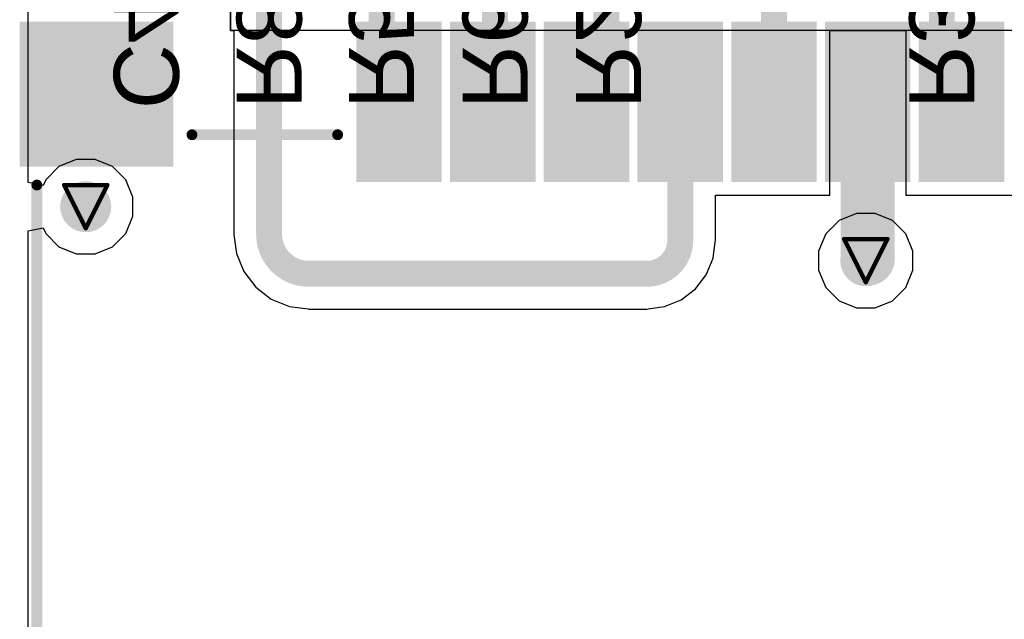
# Model space of a CAD drawing. Header units: inches. Extents: x 0 to 12.2, y 0 to 7.
# Tile 133 of 154: x 3.609 to 4.064, y 2.064 to 2.341. Entities that reach past the tile are written whole.
import ezdxf

# ---------------------------------------------------------------- set-up
doc = ezdxf.new("R2010")
doc.units = ezdxf.units.IN
doc.header["$MEASUREMENT"] = 0
for name, color, linetype in [('Bottom Layer', 5, 'Continuous'), ('Bottom Overlay', 54, 'Continuous'), ('Drill Drawing', 1, 'Continuous'), ('Layer 1', 16, 'Continuous'), ('Layer 2', 76, 'Continuous'), ('Top Layer', 1, 'Continuous'), ('Top Overlay', 2, 'Continuous'), ('Top Paste', 8, 'Continuous'), ('Top Solder', 216, 'Continuous'), ('Via Holes', 16, 'Continuous')]:
    doc.layers.add(name, color=color, linetype=linetype)
doc.styles.add('Arial', font='txt', dxfattribs={"height": 0.2})

# ---------------------------------------------------------------- blocks, each defined once
blk = doc.blocks.new('5027740891_195')
at = {"layer": 'Top Layer'}
for points in [[(-0.2875, 0.32185), (-0.22451, 0.32185), (-0.22451, 0.2628), (-0.2875, 0.2628)], [(-0.13199, 0.32185), (-0.10049, 0.32185), (-0.10049, 0.25571), (-0.13199, 0.25571)], [(-0.08868, 0.32185), (-0.05718, 0.32185), (-0.05718, 0.25571), (-0.08868, 0.25571)], [(-0.04537, 0.32185), (-0.01388, 0.32185), (-0.01388, 0.25571), (-0.04537, 0.25571)], [(-0.00207, 0.32185), (0.02943, 0.32185), (0.02943, 0.25571), (-0.00207, 0.25571)], [(0.04124, 0.32185), (0.07274, 0.32185), (0.07274, 0.25571), (0.04124, 0.25571)], [(0.08455, 0.32185), (0.11604, 0.32185), (0.11604, 0.25571), (0.08455, 0.25571)], [(0.12785, 0.32185), (0.15935, 0.32185), (0.15935, 0.25571), (0.12785, 0.25571)]]:
    blk.add_hatch(color=1, dxfattribs=at).paths.add_polyline_path(points)
at = {"layer": 'Top Paste'}
for points in [[(-0.2875, 0.32185), (-0.22451, 0.32185), (-0.22451, 0.2628), (-0.2875, 0.2628)], [(-0.13199, 0.32185), (-0.10049, 0.32185), (-0.10049, 0.25571), (-0.13199, 0.25571)], [(-0.08868, 0.32185), (-0.05718, 0.32185), (-0.05718, 0.25571), (-0.08868, 0.25571)], [(-0.04537, 0.32185), (-0.01388, 0.32185), (-0.01388, 0.25571), (-0.04537, 0.25571)], [(-0.00207, 0.32185), (0.02943, 0.32185), (0.02943, 0.25571), (-0.00207, 0.25571)], [(0.04124, 0.32185), (0.07274, 0.32185), (0.07274, 0.25571), (0.04124, 0.25571)], [(0.08455, 0.32185), (0.11604, 0.32185), (0.11604, 0.25571), (0.08455, 0.25571)], [(0.12785, 0.32185), (0.15935, 0.32185), (0.15935, 0.25571), (0.12785, 0.25571)]]:
    blk.add_hatch(color=8, dxfattribs=at).paths.add_polyline_path(points)
at = {"layer": 'Top Solder'}
for points in [[(-0.2915, 0.32585), (-0.22051, 0.32585), (-0.22051, 0.2588), (-0.2915, 0.2588)], [(-0.13599, 0.32585), (-0.09649, 0.32585), (-0.09649, 0.25171), (-0.13599, 0.25171)], [(-0.09268, 0.32585), (-0.05318, 0.32585), (-0.05318, 0.25171), (-0.09268, 0.25171)], [(-0.04937, 0.32585), (-0.00988, 0.32585), (-0.00988, 0.25171), (-0.04937, 0.25171)], [(-0.00607, 0.32585), (0.03343, 0.32585), (0.03343, 0.25171), (-0.00607, 0.25171)], [(0.03724, 0.32585), (0.07674, 0.32585), (0.07674, 0.25171), (0.03724, 0.25171)], [(0.08055, 0.32585), (0.12004, 0.32585), (0.12004, 0.25171), (0.08055, 0.25171)], [(0.12385, 0.32585), (0.16335, 0.32585), (0.16335, 0.25171), (0.12385, 0.25171)]]:
    blk.add_hatch(color=216, dxfattribs=at).paths.add_polyline_path(points)
at = {"layer": 'Top Overlay', "const_width": 0.005}
for points in [[(-0.21191, 0.27362), (-0.14459, 0.27362)], [(-0.28356, -0.24626), (-0.28356, 0.25039)]]:
    blk.add_lwpolyline(points, dxfattribs=at)
at = {"layer": 'Top Overlay', "const_width": 0.0025}
for points in [[(-0.21316, 0.27362, 1), (-0.21066, 0.27362, 1)], [(-0.14584, 0.27362, 1), (-0.14334, 0.27362, 1)], [(-0.28481, 0.25039, 1), (-0.28231, 0.25039, 1)]]:
    blk.add_lwpolyline(points, format="xyb", close=True, dxfattribs=at)

msp = doc.modelspace()

# ---------------------------------------------------------------- hatches: boundary and pattern name
at = {"layer": 'Bottom Layer'}
h = msp.add_hatch(color=5, dxfattribs=at)
edge = h.paths.add_edge_path()
edge.add_arc((3.63959, 2.25496), 0.01181, 0, 360)
h = msp.add_hatch(color=5, dxfattribs=at)
edge = h.paths.add_edge_path()
edge.add_arc((4, 2.23), 0.01181, 0, 360)
at = {"layer": 'Layer 1'}
h = msp.add_hatch(color=16, dxfattribs=at)
edge = h.paths.add_edge_path()
edge.add_arc((3.63959, 2.25496), 0.01181, 0, 360)
h = msp.add_hatch(color=16, dxfattribs=at)
edge = h.paths.add_edge_path()
edge.add_arc((4, 2.23), 0.01181, 0, 360)
at = {"layer": 'Layer 2'}
h = msp.add_hatch(color=76, dxfattribs=at)
edge = h.paths.add_edge_path()
edge.add_arc((3.63959, 2.25496), 0.01181, 0, 360)
h = msp.add_hatch(color=76, dxfattribs=at)
edge = h.paths.add_edge_path()
edge.add_arc((4, 2.23), 0.01181, 0, 360)
at = {"layer": 'Top Layer'}
h = msp.add_hatch(color=1, dxfattribs=at)
edge = h.paths.add_edge_path()
edge.add_arc((3.63959, 2.25496), 0.01181, 0, 360)
h = msp.add_hatch(color=1, dxfattribs=at)
edge = h.paths.add_edge_path()
edge.add_arc((4, 2.23), 0.01181, 0, 360)
at = {"layer": 'Via Holes'}
h = msp.add_hatch(color=7, dxfattribs=at)
edge = h.paths.add_edge_path()
edge.add_arc((3.63959, 2.25496), 0.00591, 0, 360)
h = msp.add_hatch(color=7, dxfattribs=at)
edge = h.paths.add_edge_path()
edge.add_arc((4, 2.23), 0.00591, 0, 360)

# ---------------------------------------------------------------- linework, layer by layer
at = {"layer": 'Drill Drawing', "const_width": 0.002}
for points in [[(3.62959, 2.26496), (3.64959, 2.26496)], [(3.62959, 2.26496), (3.63959, 2.24496)], [(3.63959, 2.24496), (3.64959, 2.26496)], [(3.99, 2.24), (4.01, 2.24)], [(3.99, 2.24), (4, 2.22)], [(4, 2.22), (4.01, 2.24)]]:
    msp.add_lwpolyline(points, dxfattribs=at)
at = {"layer": 'Drill Drawing', "const_width": 0.001}
for points in [[(3.62909, 2.26496, 1), (3.63009, 2.26496, 1)], [(3.62909, 2.26496, 1), (3.63009, 2.26496, 1)], [(3.64909, 2.26496, 1), (3.65009, 2.26496, 1)], [(3.64909, 2.26496, 1), (3.65009, 2.26496, 1)], [(3.63909, 2.24496, 1), (3.64009, 2.24496, 1)], [(3.63909, 2.24496, 1), (3.64009, 2.24496, 1)], [(3.9895, 2.24, 1), (3.9905, 2.24, 1)], [(3.9895, 2.24, 1), (3.9905, 2.24, 1)], [(4.0095, 2.24, 1), (4.0105, 2.24, 1)], [(4.0095, 2.24, 1), (4.0105, 2.24, 1)], [(3.9995, 2.22, 1), (4.0005, 2.22, 1)], [(3.9995, 2.22, 1), (4.0005, 2.22, 1)]]:
    msp.add_lwpolyline(points, format="xyb", close=True, dxfattribs=at)
at = {"layer": 'Layer 2'}
for p, q in [((3.613, 2.26606), (3.613, 2.669)), ((3.63525, 2.27677), (3.62723, 2.27345)), ((3.64392, 2.27677), (3.63525, 2.27677)), ((3.65194, 2.27345), (3.64392, 2.27677)), ((3.62723, 2.27345), (3.62109, 2.26732)), ((3.65808, 2.26732), (3.65194, 2.27345)), ((3.62, 2.26467), (3.613, 2.26606)), ((3.62109, 2.26732), (3.62, 2.26467)), ((3.6614, 2.2593), (3.65808, 2.26732)), ((3.6614, 2.25062), (3.6614, 2.2593)), ((3.99566, 2.25181), (3.98765, 2.24849)), ((4.00434, 2.25181), (3.99566, 2.25181)), ((4.01235, 2.24849), (4.00434, 2.25181)), ((3.65808, 2.24261), (3.6614, 2.25062)), ((3.98765, 2.24849), (3.98151, 2.24235)), ((4.01849, 2.24235), (4.01235, 2.24849)), ((3.613, 2.24386), (3.62, 2.24525)), ((3.613, 1.68629), (3.613, 2.24386)), ((3.62, 2.24525), (3.62109, 2.24261)), ((3.62109, 2.24261), (3.62723, 2.23647)), ((3.65194, 2.23647), (3.65808, 2.24261)), ((3.98151, 2.24235), (3.97819, 2.23434)), ((4.02181, 2.23434), (4.01849, 2.24235)), ((3.62723, 2.23647), (3.63525, 2.23315)), ((3.64392, 2.23315), (3.65194, 2.23647)), ((3.97819, 2.23434), (3.97819, 2.22566)), ((4.02181, 2.22566), (4.02181, 2.23434)), ((3.63525, 2.23315), (3.64392, 2.23315)), ((3.97819, 2.22566), (3.98151, 2.21765)), ((4.01849, 2.21765), (4.02181, 2.22566)), ((3.98151, 2.21765), (3.98765, 2.21151)), ((4.01235, 2.21151), (4.01849, 2.21765)), ((3.98765, 2.21151), (3.99566, 2.20819)), ((4.00434, 2.20819), (4.01235, 2.21151)), ((3.99566, 2.20819), (4.00434, 2.20819))]:
    msp.add_line(p, q, dxfattribs=at)
at = {"layer": 'Top Layer'}
for p, q in [((3.70645, 2.33642), (3.70645, 2.42435)), ((3.70645, 2.35115), (3.70645, 2.33642)), ((4.11227, 2.33642), (3.70645, 2.33642)), ((3.70645, 2.33642), (3.70801, 2.33642)), ((3.70801, 2.33642), (3.70801, 2.24226)), ((3.98333, 2.26028), (3.98333, 2.33642)), ((3.98333, 2.33642), (4.01844, 2.33642)), ((4.01844, 2.33642), (4.01844, 2.26028)), ((3.93058, 2.23936), (3.93058, 2.26028)), ((3.93058, 2.26028), (3.98333, 2.26028)), ((4.01844, 2.26028), (4.11325, 2.26028)), ((3.70801, 2.24226), (3.70806, 2.242)), ((3.70806, 2.242), (3.70921, 2.2333)), ((3.92946, 2.23116), (3.93046, 2.23873)), ((3.93046, 2.23873), (3.93058, 2.23936)), ((3.70921, 2.2333), (3.71266, 2.22495)), ((3.9263, 2.22351), (3.92946, 2.23116)), ((3.71266, 2.22495), (3.71817, 2.21778)), ((3.92126, 2.21695), (3.9263, 2.22351)), ((3.71817, 2.21778), (3.72533, 2.21228)), ((3.9147, 2.21191), (3.92126, 2.21695)), ((3.72533, 2.21228), (3.73368, 2.20882)), ((3.90705, 2.20875), (3.9147, 2.21191)), ((3.73368, 2.20882), (3.74238, 2.20768)), ((3.74238, 2.20768), (3.74264, 2.20763)), ((3.74264, 2.20763), (3.89885, 2.20763)), ((3.89885, 2.20763), (3.89948, 2.20775)), ((3.89948, 2.20775), (3.90705, 2.20875))]:
    msp.add_line(p, q, dxfattribs=at)
for points, const_width in [([(3.72432, 2.24226), (3.72432, 2.36412)], 0.012), ([(3.77627, 2.31142), (3.77627, 2.36412)], 0.012), ([(3.82872, 2.30542), (3.82872, 2.36412)], 0.012), ([(3.88018, 2.31256), (3.88018, 2.36412)], 0.012), ([(3.95758, 2.30335), (3.95758, 2.36412)], 0.012), ([(4.03513, 2.31241), (4.03513, 2.36412)], 0.012), ([(3.87096, 2.30335), (3.88018, 2.31256)], 0.007), ([(4.00088, 2.23088), (4.00088, 2.30335)], 0.025), ([(4.03513, 2.31241), (4.04419, 2.30335)], 0.007), ([(3.77627, 2.31142), (3.78435, 2.30335)], 0.007), ([(3.82766, 2.30335), (3.82972, 2.30542)], 0.007), ([(3.91427, 2.23936), (3.91427, 2.30335)], 0.012), ([(3.74264, 2.22394), (3.89885, 2.22394)], 0.012)]:
    msp.add_lwpolyline(points, dxfattribs=dict(at, const_width=const_width))
for points, const_width in [([(3.77327, 2.31142, 1), (3.77927, 2.31142, 1)], 0.006), ([(3.87718, 2.31256, 1), (3.88318, 2.31256, 1)], 0.006), ([(3.87843, 2.31256, 1), (3.88193, 2.31256, 1)], 0.0035), ([(3.99463, 2.30335, 1), (4.00713, 2.30335, 1)], 0.0125), ([(4.03213, 2.31241, 1), (4.03813, 2.31241, 1)], 0.006), ([(4.03338, 2.31241, 1), (4.03688, 2.31241, 1)], 0.0035), ([(3.77452, 2.31142, 1), (3.77802, 2.31142, 1)], 0.0035), ([(3.82572, 2.30542, 1), (3.83172, 2.30542, 1)], 0.006), ([(3.7826, 2.30335, 1), (3.7861, 2.30335, 1)], 0.0035), ([(3.82591, 2.30335, 1), (3.82941, 2.30335, 1)], 0.0035), ([(3.82797, 2.30542, 1), (3.83147, 2.30542, 1)], 0.0035), ([(3.86921, 2.30335, 1), (3.87271, 2.30335, 1)], 0.0035), ([(3.91127, 2.30335, 1), (3.91727, 2.30335, 1)], 0.006), ([(3.95458, 2.30335, 1), (3.96058, 2.30335, 1)], 0.006), ([(4.04244, 2.30335, 1), (4.04594, 2.30335, 1)], 0.0035), ([(3.72132, 2.24226, 1), (3.72732, 2.24226, 1)], 0.006), ([(3.72132, 2.24226, 1), (3.72732, 2.24226, 1)], 0.006), ([(3.91127, 2.23936, 1), (3.91727, 2.23936, 1)], 0.006), ([(3.91127, 2.23936, 1), (3.91727, 2.23936, 1)], 0.006), ([(3.99463, 2.23088, 1), (4.00713, 2.23088, 1)], 0.0125), ([(3.73964, 2.22394, 1), (3.74564, 2.22394, 1)], 0.006), ([(3.73964, 2.22394, 1), (3.74564, 2.22394, 1)], 0.006), ([(3.89585, 2.22394, 1), (3.90185, 2.22394, 1)], 0.006), ([(3.89585, 2.22394, 1), (3.90185, 2.22394, 1)], 0.006)]:
    msp.add_lwpolyline(points, format="xyb", close=True, dxfattribs=dict(at, const_width=const_width))
at = {"layer": 'Top Layer', "const_width": 0.012}
for points in [[(3.74264, 2.22394, -0.414214), (3.72432, 2.24226)], [(3.91427, 2.23936, -0.414214), (3.89885, 2.22394)]]:
    msp.add_lwpolyline(points, format="xyb", dxfattribs=at)

# ---------------------------------------------------------------- block references
msp.add_blockref('5027740891_195', (3.90059, 2.01457))

# ---------------------------------------------------------------- texts
at = {"layer": 'Bottom Overlay', "style": 'Arial', "text_generation_flag": 2}
for s, p in [('C4', (3.65259, 2.30001)), ('R8', (3.70933, 2.30001)), ('R5', (3.76128, 2.30001)), ('R6', (3.81373, 2.30001)), ('R2', (3.86618, 2.30001)), ('R3', (4.02013, 2.30001))]:
    msp.add_text(s, height=0.03, rotation=270, dxfattribs=at).set_placement(p)

doc.saveas('drawing.dxf')
